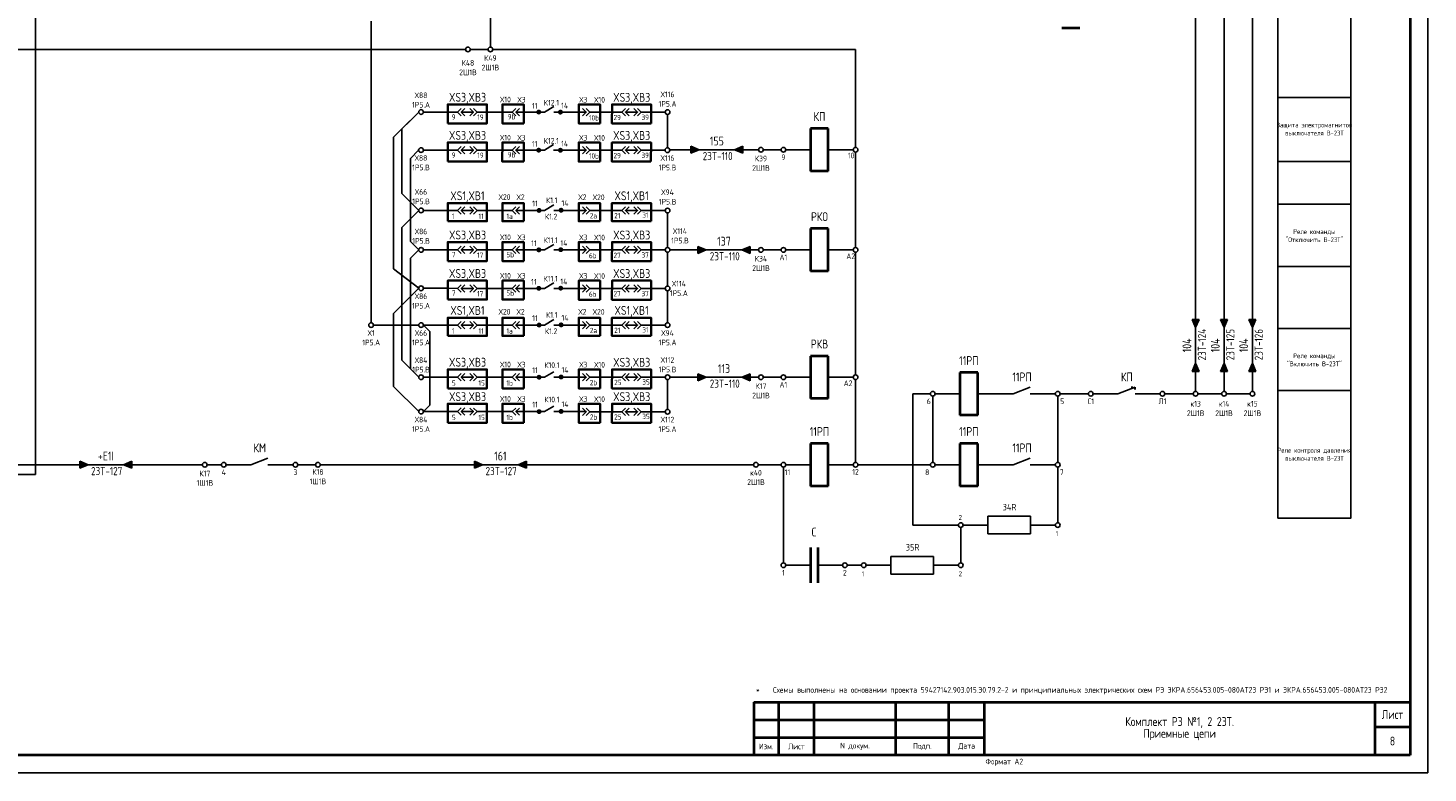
# Model space of a CAD drawing. Header units: millimetres. Extents: x 616 to 6196, y 2487 to 5711.
# Tile 36 of 46: x 4501 to 4895, y 3305 to 3515. Entities that reach past the tile are written whole.
import ezdxf
from ezdxf.enums import TextEntityAlignment as Align

# ---------------------------------------------------------------- set-up
doc = ezdxf.new("R2010")
doc.units = ezdxf.units.MM
doc.layers.add('основная 0.5', color=7, linetype='Continuous', lineweight=50)
doc.styles.add('SIMPLEX', font='GOST.ttf', dxfattribs={"height": 5})

msp = doc.modelspace()

# ---------------------------------------------------------------- hatches: boundary and pattern name
for points in [[(4645.2, 3491.68, 1), (4643.81, 3491.68, 1)], [(4651.32, 3491.66, 1), (4649.92, 3491.66, 1)], [(4645.19, 3480.94, 1), (4643.8, 3480.94, 1)], [(4651.31, 3480.92, 1), (4649.91, 3480.92, 1)], [(4645.29, 3463.95, 1), (4643.9, 3463.95, 1)], [(4651.51, 3464.01, 1), (4650.11, 3464.01, 1)], [(4645.22, 3452.84, 1), (4643.83, 3452.84, 1)], [(4651.4, 3452.88, 1), (4650.01, 3452.88, 1)], [(4645.22, 3441.99, 1), (4643.82, 3441.99, 1)], [(4651.4, 3442.03, 1), (4650.01, 3442.03, 1)], [(4645.29, 3431.63, 1), (4643.9, 3431.63, 1)], [(4651.51, 3431.69, 1), (4650.11, 3431.69, 1)], [(4645.29, 3416.93, 1), (4643.9, 3416.93, 1)], [(4651.51, 3416.99, 1), (4650.11, 3416.99, 1)], [(4645.29, 3407.23, 1), (4643.9, 3407.23, 1)], [(4651.51, 3407.29, 1), (4650.11, 3407.29, 1)]]:
    msp.add_hatch(color=256).paths.add_polyline_path(points)
h = msp.add_hatch(color=256)
h.dxf.hatch_style = 1
h.paths.add_polyline_path([(4687.36, 3480.06), (4689.71, 3481.06), (4687.36, 3482.06)])
h = msp.add_hatch(color=256)
h.dxf.hatch_style = 1
h.paths.add_polyline_path([(4702.05, 3482.06), (4699.71, 3481.06), (4702.05, 3480.06)])
h = msp.add_hatch(color=256)
h.dxf.hatch_style = 1
h.paths.add_polyline_path([(4689.36, 3451.82), (4691.71, 3452.82), (4689.36, 3453.82)])
h = msp.add_hatch(color=256)
h.dxf.hatch_style = 1
h.paths.add_polyline_path([(4704.05, 3453.82), (4701.71, 3452.82), (4704.05, 3451.82)])
h = msp.add_hatch(color=256)
h.dxf.hatch_style = 1
h.paths.add_polyline_path([(4828.64, 3433.24), (4829.64, 3430.9), (4830.64, 3433.24)])
h = msp.add_hatch(color=256)
h.dxf.hatch_style = 1
h.paths.add_polyline_path([(4836.64, 3433.24), (4837.64, 3430.9), (4838.64, 3433.24)])
h = msp.add_hatch(color=256)
h.dxf.hatch_style = 1
h.paths.add_polyline_path([(4844.64, 3433.24), (4845.64, 3430.9), (4846.64, 3433.24)])
h = msp.add_hatch(color=256)
h.dxf.hatch_style = 1
h.paths.add_polyline_path([(4689.36, 3415.91), (4691.71, 3416.91), (4689.36, 3417.91)])
h = msp.add_hatch(color=256)
h.dxf.hatch_style = 1
h.paths.add_polyline_path([(4704.05, 3417.91), (4701.71, 3416.91), (4704.05, 3415.91)])
h = msp.add_hatch(color=256)
h.dxf.hatch_style = 1
h.paths.add_polyline_path([(4830.64, 3418.56), (4829.64, 3420.9), (4828.64, 3418.56)])
h = msp.add_hatch(color=256)
h.dxf.hatch_style = 1
h.paths.add_polyline_path([(4838.64, 3418.56), (4837.64, 3420.9), (4836.64, 3418.56)])
h = msp.add_hatch(color=256)
h.dxf.hatch_style = 1
h.paths.add_polyline_path([(4846.64, 3418.56), (4845.64, 3420.9), (4844.64, 3418.56)])
h = msp.add_hatch(color=256)
h.dxf.hatch_style = 1
h.paths.add_polyline_path([(4515.16, 3391.25), (4517.5, 3392.25), (4515.16, 3393.25)])
h = msp.add_hatch(color=256)
h.dxf.hatch_style = 1
h.paths.add_polyline_path([(4529.84, 3393.25), (4527.5, 3392.25), (4529.84, 3391.25)])
h = msp.add_hatch(color=256)
h.dxf.hatch_style = 1
h.paths.add_polyline_path([(4626.35, 3391.25), (4628.69, 3392.25), (4626.35, 3393.25)])
h = msp.add_hatch(color=256)
h.dxf.hatch_style = 1
h.paths.add_polyline_path([(4641.03, 3393.25), (4638.69, 3392.25), (4641.03, 3391.25)])

# ---------------------------------------------------------------- linework, layer by layer
for p, q in [((4895.13, 3725.35), (4895.13, 3305.35)), ((4845.64, 3655.72), (4845.64, 3412.91)), ((4837.64, 3628.72), (4837.64, 3412.91)), ((4852.83, 3619.4), (4852.83, 3430.68)), ((4873.42, 3430.68), (4873.42, 3619.4)), ((4630.87, 3510.02), (4630.87, 3607.42)), ((4829.64, 3601.72), (4829.64, 3412.91)), ((4502.64, 3547.72), (4502.64, 3389.54)), ((4597.27, 3517.31), (4597.27, 3432.28)), ((4623.88, 3509.35), (4380.58, 3509.35)), ((4630.21, 3509.35), (4625.21, 3509.35)), ((4733.78, 3509.35), (4631.54, 3509.35)), ((4733.78, 3481.72), (4733.78, 3509.35)), ((4648.71, 3493.24), (4646.13, 3491.69)), ((4610.67, 3491.7), (4603.6, 3484.62)), ((4610.67, 3491.7), (4605.89, 3486.91)), ((4612, 3491.7), (4618.87, 3491.69)), ((4618.87, 3491.69), (4621.62, 3491.69)), ((4622.66, 3491.69), (4626.1, 3491.69)), ((4627.13, 3491.69), (4629.89, 3491.69)), ((4634.26, 3491.69), (4629.89, 3491.69)), ((4634.26, 3491.69), (4637.01, 3491.69)), ((4646.13, 3491.69), (4638.05, 3491.69)), ((4657.9, 3491.7), (4648.71, 3491.69)), ((4661.7, 3491.68), (4658.94, 3491.68)), ((4661.7, 3491.68), (4665.14, 3491.68)), ((4667.89, 3491.68), (4665.14, 3491.68)), ((4672.37, 3491.68), (4668.93, 3491.68)), ((4676.16, 3491.68), (4673.4, 3491.68)), ((4680.14, 3491.68), (4675.12, 3491.68)), ((4680.8, 3491.01), (4680.8, 3481.6)), ((4603.6, 3447.48), (4603.6, 3484.62)), ((4605.89, 3486.91), (4605.89, 3468.72)), ((4610.66, 3480.96), (4608.32, 3478.62)), ((4611.99, 3480.96), (4618.86, 3480.96)), ((4618.86, 3480.96), (4621.61, 3480.96)), ((4622.65, 3480.96), (4626.09, 3480.96)), ((4627.12, 3480.96), (4629.88, 3480.95)), ((4634.25, 3480.95), (4629.88, 3480.95)), ((4634.25, 3480.95), (4637, 3480.95)), ((4646.12, 3480.95), (4638.04, 3480.95)), ((4648.7, 3482.5), (4646.12, 3480.95)), ((4657.89, 3480.96), (4648.7, 3480.95)), ((4661.69, 3480.95), (4658.93, 3480.95)), ((4661.69, 3480.95), (4665.13, 3480.95)), ((4667.88, 3480.95), (4665.13, 3480.95)), ((4672.36, 3480.94), (4668.92, 3480.95)), ((4676.15, 3480.94), (4673.39, 3480.94)), ((4680.13, 3480.94), (4675.11, 3480.94)), ((4706.46, 3481.06), (4681.46, 3481.06)), ((4687.36, 3480.06), (4687.36, 3482.06)), ((4687.36, 3482.06), (4689.71, 3481.06)), ((4689.71, 3481.06), (4687.36, 3480.06)), ((4699.71, 3481.06), (4689.71, 3481.06)), ((4699.71, 3481.06), (4702.05, 3482.06)), ((4702.05, 3480.06), (4699.71, 3481.06)), ((4702.05, 3482.06), (4702.05, 3480.06)), ((4712.79, 3481.06), (4707.79, 3481.06)), ((4721.12, 3481.06), (4714.12, 3481.06)), ((4733.12, 3481.06), (4726.12, 3481.06)), ((4733.78, 3453.48), (4733.78, 3480.39)), ((4608.32, 3478.62), (4608.32, 3455.18)), ((4610.67, 3463.94), (4605.89, 3468.72)), ((4648.71, 3465.49), (4646.13, 3463.94)), ((4610.67, 3463.94), (4605.89, 3459.16)), ((4612, 3463.94), (4618.87, 3463.94)), ((4618.87, 3463.94), (4621.62, 3463.94)), ((4622.66, 3463.94), (4626.1, 3463.94)), ((4627.13, 3463.94), (4629.89, 3463.94)), ((4634.26, 3463.94), (4629.89, 3463.94)), ((4634.26, 3463.94), (4637.01, 3463.94)), ((4646.13, 3463.94), (4638.05, 3463.94)), ((4657.9, 3463.94), (4648.71, 3463.94)), ((4661.7, 3463.94), (4658.94, 3463.94)), ((4661.7, 3463.94), (4665.14, 3463.94)), ((4667.89, 3463.94), (4665.14, 3463.94)), ((4672.37, 3463.94), (4668.93, 3463.94)), ((4676.16, 3463.94), (4673.4, 3463.94)), ((4680.14, 3463.93), (4675.12, 3463.94)), ((4680.8, 3463.27), (4680.8, 3453.48)), ((4605.89, 3421.71), (4605.89, 3459.16)), ((4610.67, 3452.84), (4608.32, 3455.18)), ((4610.67, 3452.84), (4608.32, 3450.49)), ((4612, 3452.84), (4618.87, 3452.84)), ((4618.87, 3452.84), (4621.62, 3452.84)), ((4622.66, 3452.84), (4626.1, 3452.83)), ((4627.13, 3452.83), (4629.89, 3452.83)), ((4634.26, 3452.83), (4629.89, 3452.83)), ((4634.26, 3452.83), (4637.01, 3452.83)), ((4646.13, 3452.83), (4638.05, 3452.83)), ((4648.71, 3454.38), (4646.13, 3452.83)), ((4657.91, 3452.83), (4648.71, 3452.83)), ((4661.7, 3452.83), (4658.94, 3452.83)), ((4661.7, 3452.83), (4665.14, 3452.82)), ((4667.89, 3452.82), (4665.14, 3452.82)), ((4672.37, 3452.82), (4668.93, 3452.82)), ((4676.16, 3452.82), (4673.4, 3452.82)), ((4680.14, 3452.82), (4675.12, 3452.82)), ((4706.46, 3452.82), (4681.46, 3452.82)), ((4689.36, 3451.82), (4689.36, 3453.82)), ((4689.36, 3453.82), (4691.71, 3452.82)), ((4691.71, 3452.82), (4689.36, 3451.82)), ((4701.71, 3452.82), (4691.71, 3452.82)), ((4701.71, 3452.82), (4704.05, 3453.82)), ((4704.05, 3451.82), (4701.71, 3452.82)), ((4704.05, 3453.82), (4704.05, 3451.82)), ((4712.79, 3452.82), (4707.79, 3452.82)), ((4721.12, 3452.82), (4714.12, 3452.82)), ((4733.12, 3452.82), (4726.12, 3452.82)), ((4608.32, 3450.49), (4608.32, 3419.27)), ((4680.8, 3442.63), (4680.8, 3452.16)), ((4733.78, 3417.57), (4733.78, 3452.16)), ((4610.67, 3441.99), (4603.6, 3447.48)), ((4610.67, 3441.99), (4603.6, 3434.92)), ((4611.99, 3441.99), (4618.87, 3441.99)), ((4618.87, 3441.99), (4621.62, 3441.98)), ((4622.65, 3441.98), (4626.1, 3441.98)), ((4627.13, 3441.98), (4629.88, 3441.98)), ((4634.26, 3441.98), (4629.88, 3441.98)), ((4634.26, 3441.98), (4637.01, 3441.98)), ((4646.13, 3441.98), (4638.04, 3441.98)), ((4648.71, 3443.53), (4646.13, 3441.98)), ((4657.91, 3441.98), (4648.71, 3441.98)), ((4661.69, 3441.97), (4658.94, 3441.98)), ((4661.69, 3441.97), (4665.14, 3441.97)), ((4667.89, 3441.97), (4665.14, 3441.97)), ((4672.37, 3441.97), (4668.92, 3441.97)), ((4676.15, 3441.97), (4673.4, 3441.97)), ((4680.14, 3441.97), (4675.12, 3441.97)), ((4680.8, 3441.3), (4680.8, 3432.27)), ((4603.6, 3414.3), (4603.6, 3434.92)), ((4648.71, 3433.16), (4646.13, 3431.61)), ((4828.64, 3433.24), (4830.64, 3433.24)), ((4829.64, 3430.9), (4828.64, 3433.24)), ((4830.64, 3433.24), (4829.64, 3430.9)), ((4836.64, 3433.24), (4838.64, 3433.24)), ((4837.64, 3430.9), (4836.64, 3433.24)), ((4838.64, 3433.24), (4837.64, 3430.9)), ((4844.64, 3433.24), (4846.64, 3433.24)), ((4845.64, 3430.9), (4844.64, 3433.24)), ((4846.64, 3433.24), (4845.64, 3430.9)), ((4610.67, 3431.61), (4597.93, 3431.61)), ((4611.99, 3431.61), (4618.87, 3431.61)), ((4611.99, 3431.61), (4613.79, 3429.81)), ((4613.79, 3429.81), (4613.79, 3409.02)), ((4618.87, 3431.61), (4621.62, 3431.61)), ((4622.65, 3431.61), (4626.1, 3431.61)), ((4627.13, 3431.61), (4629.88, 3431.61)), ((4634.26, 3431.61), (4629.88, 3431.61)), ((4634.26, 3431.61), (4637.01, 3431.61)), ((4646.13, 3431.61), (4638.04, 3431.61)), ((4657.9, 3431.62), (4648.71, 3431.61)), ((4661.69, 3431.61), (4658.94, 3431.61)), ((4661.69, 3431.61), (4665.14, 3431.61)), ((4667.89, 3431.61), (4665.14, 3431.61)), ((4672.37, 3431.61), (4668.92, 3431.61)), ((4676.15, 3431.61), (4673.4, 3431.61)), ((4680.14, 3431.61), (4675.12, 3431.61)), ((4829.64, 3430.9), (4829.64, 3420.9)), ((4837.64, 3430.9), (4837.64, 3420.9)), ((4845.64, 3430.9), (4845.64, 3420.9)), ((4610.67, 3416.93), (4605.89, 3421.71)), ((4610.67, 3416.93), (4608.32, 3419.27)), ((4648.71, 3418.47), (4646.13, 3416.92)), ((4689.36, 3415.91), (4689.36, 3417.91)), ((4689.36, 3417.91), (4691.71, 3416.91)), ((4701.71, 3416.91), (4704.05, 3417.91)), ((4704.05, 3417.91), (4704.05, 3415.91)), ((4828.64, 3418.56), (4829.64, 3420.9)), ((4830.64, 3418.56), (4828.64, 3418.56)), ((4829.64, 3420.9), (4830.64, 3418.56)), ((4836.64, 3418.56), (4837.64, 3420.9)), ((4838.64, 3418.56), (4836.64, 3418.56)), ((4837.64, 3420.9), (4838.64, 3418.56)), ((4844.64, 3418.56), (4845.64, 3420.9)), ((4846.64, 3418.56), (4844.64, 3418.56)), ((4845.64, 3420.9), (4846.64, 3418.56)), ((4610.67, 3407.23), (4603.6, 3414.3)), ((4612, 3416.93), (4618.87, 3416.93)), ((4618.87, 3416.93), (4621.62, 3416.92)), ((4622.66, 3416.92), (4626.1, 3416.92)), ((4627.13, 3416.92), (4629.89, 3416.92)), ((4634.26, 3416.92), (4629.89, 3416.92)), ((4634.26, 3416.92), (4637.01, 3416.92)), ((4646.13, 3416.92), (4638.05, 3416.92)), ((4657.9, 3416.92), (4648.71, 3416.92)), ((4661.7, 3416.92), (4658.94, 3416.92)), ((4661.7, 3416.92), (4665.14, 3416.91)), ((4667.89, 3416.91), (4665.14, 3416.91)), ((4672.37, 3416.91), (4668.93, 3416.91)), ((4676.16, 3416.91), (4673.4, 3416.91)), ((4680.14, 3416.91), (4675.12, 3416.91)), ((4680.8, 3416.25), (4680.8, 3407.87)), ((4706.46, 3416.91), (4681.46, 3416.91)), ((4691.71, 3416.91), (4689.36, 3415.91)), ((4701.71, 3416.91), (4691.71, 3416.91)), ((4704.05, 3415.91), (4701.71, 3416.91)), ((4712.79, 3416.91), (4707.79, 3416.91)), ((4721.12, 3416.91), (4714.12, 3416.91)), ((4733.12, 3416.91), (4726.12, 3416.91)), ((4733.78, 3392.91), (4733.78, 3416.25)), ((4778.22, 3412.25), (4783.02, 3414.09)), ((4807.75, 3412.25), (4812.56, 3414.09)), ((4812.56, 3413.44), (4811.65, 3414.35)), ((4811.65, 3414.35), (4811.65, 3413.74)), ((4812.56, 3414.09), (4812.56, 3413.44)), ((4754.89, 3412.25), (4749.89, 3412.25)), ((4749.89, 3412.25), (4749.89, 3375.25)), ((4755.55, 3411.58), (4755.55, 3392.91)), ((4763.22, 3412.25), (4756.22, 3412.25)), ((4778.22, 3412.25), (4768.22, 3412.25)), ((4790.1, 3412.25), (4783.02, 3412.25)), ((4790.76, 3392.91), (4790.76, 3411.58)), ((4799.43, 3412.25), (4791.43, 3412.25)), ((4807.75, 3412.25), (4800.75, 3412.25)), ((4819.64, 3412.25), (4812.56, 3412.25)), ((4828.97, 3412.25), (4820.96, 3412.25)), ((4836.97, 3412.25), (4830.3, 3412.25)), ((4844.97, 3412.25), (4838.3, 3412.25)), ((4612, 3407.23), (4613.79, 3409.02)), ((4612, 3407.23), (4618.87, 3407.22)), ((4618.87, 3407.22), (4621.62, 3407.22)), ((4622.66, 3407.22), (4626.1, 3407.22)), ((4627.13, 3407.22), (4629.89, 3407.22)), ((4634.26, 3407.22), (4629.89, 3407.22)), ((4634.26, 3407.22), (4637.01, 3407.22)), ((4646.13, 3407.22), (4638.05, 3407.22)), ((4648.71, 3408.77), (4646.13, 3407.22)), ((4657.9, 3407.22), (4648.71, 3407.22)), ((4661.7, 3407.21), (4658.94, 3407.21)), ((4661.7, 3407.21), (4665.14, 3407.21)), ((4667.89, 3407.21), (4665.14, 3407.21)), ((4672.37, 3407.21), (4668.93, 3407.21)), ((4676.16, 3407.21), (4673.4, 3407.21)), ((4680.14, 3407.21), (4675.12, 3407.21)), ((4563.38, 3392.25), (4568.19, 3394.09)), ((4778.22, 3392.25), (4783.02, 3394.09)), ((4479.38, 3389.54), (4502.64, 3389.54)), ((4489.99, 3392.25), (4549.73, 3392.25)), ((4515.16, 3391.25), (4515.16, 3393.25)), ((4515.16, 3393.25), (4517.5, 3392.25)), ((4517.5, 3392.25), (4515.16, 3391.25)), ((4527.5, 3392.25), (4517.5, 3392.25)), ((4527.5, 3392.25), (4529.84, 3393.25)), ((4529.84, 3391.25), (4527.5, 3392.25)), ((4529.84, 3393.25), (4529.84, 3391.25)), ((4555.05, 3392.25), (4551.05, 3392.25)), ((4563.38, 3392.25), (4556.38, 3392.25)), ((4575.27, 3392.25), (4568.19, 3392.25)), ((4576.59, 3392.25), (4581.59, 3392.25)), ((4705.06, 3392.25), (4582.92, 3392.25)), ((4626.35, 3391.25), (4626.35, 3393.25)), ((4626.35, 3393.25), (4628.69, 3392.25)), ((4628.69, 3392.25), (4626.35, 3391.25)), ((4638.69, 3392.25), (4628.69, 3392.25)), ((4638.69, 3392.25), (4641.03, 3393.25)), ((4641.03, 3391.25), (4638.69, 3392.25)), ((4641.03, 3393.25), (4641.03, 3391.25)), ((4712.79, 3392.25), (4706.38, 3392.25)), ((4713.46, 3364.58), (4713.46, 3391.58)), ((4721.12, 3392.25), (4714.12, 3392.25)), ((4733.12, 3392.25), (4726.12, 3392.25)), ((4754.89, 3392.25), (4734.45, 3392.25)), ((4763.22, 3392.25), (4756.22, 3392.25)), ((4778.22, 3392.25), (4768.22, 3392.25)), ((4790.1, 3392.25), (4783.02, 3392.25)), ((4790.76, 3375.91), (4790.76, 3391.58)), ((4771.1, 3377.75), (4771.1, 3372.75)), ((4783.1, 3377.75), (4771.1, 3377.75)), ((4783.1, 3372.75), (4783.1, 3377.75)), ((4749.89, 3375.25), (4762.77, 3375.25)), ((4763.44, 3374.58), (4763.44, 3364.58)), ((4764.1, 3375.25), (4771.1, 3375.25)), ((4783.1, 3375.25), (4790.1, 3375.25)), ((4771.1, 3372.75), (4783.1, 3372.75)), ((4743.77, 3366.42), (4743.77, 3361.42)), ((4755.77, 3366.42), (4743.77, 3366.42)), ((4755.77, 3361.42), (4755.77, 3366.42)), ((4721.12, 3363.92), (4714.12, 3363.92)), ((4730.12, 3363.92), (4723.12, 3363.92)), ((4735.45, 3363.92), (4731.45, 3363.92)), ((4736.77, 3363.92), (4743.77, 3363.92)), ((4755.77, 3363.92), (4762.77, 3363.92)), ((4743.77, 3361.42), (4755.77, 3361.42)), ((4895.13, 3305.35), (4301.13, 3305.35))]:
    msp.add_line(p, q)
at = {"lineweight": 40}
for p, q in [((4890.13, 3720.35), (4890.13, 3310.35)), ((4796.97, 3515.38), (4791.97, 3515.38)), ((4726.12, 3487.06), (4721.12, 3487.06)), ((4721.12, 3487.06), (4721.12, 3475.06)), ((4726.12, 3475.06), (4726.12, 3487.06)), ((4726.12, 3475.06), (4721.12, 3475.06)), ((4726.12, 3458.82), (4721.12, 3458.82)), ((4721.12, 3458.82), (4721.12, 3446.82)), ((4726.12, 3446.82), (4726.12, 3458.82)), ((4726.12, 3446.82), (4721.12, 3446.82)), ((4726.12, 3422.91), (4721.12, 3422.91)), ((4721.12, 3422.91), (4721.12, 3410.91)), ((4726.12, 3410.91), (4726.12, 3422.91)), ((4768.22, 3418.25), (4763.22, 3418.25)), ((4763.22, 3418.25), (4763.22, 3406.25)), ((4768.22, 3406.25), (4768.22, 3418.25)), ((4726.12, 3410.91), (4721.12, 3410.91)), ((4768.22, 3406.25), (4763.22, 3406.25)), ((4726.12, 3398.25), (4721.12, 3398.25)), ((4721.12, 3398.25), (4721.12, 3386.25)), ((4726.12, 3386.25), (4726.12, 3398.25)), ((4768.22, 3398.25), (4763.22, 3398.25)), ((4763.22, 3398.25), (4763.22, 3386.25)), ((4768.22, 3386.25), (4768.22, 3398.25)), ((4726.12, 3386.25), (4721.12, 3386.25)), ((4768.22, 3386.25), (4763.22, 3386.25)), ((4721.12, 3368.92), (4721.12, 3358.92)), ((4723.12, 3368.92), (4723.12, 3358.92)), ((4705.13, 3325.34), (4770.13, 3325.34)), ((4880.13, 3325.35), (4880.13, 3310.35)), ((4705.13, 3320.34), (4770.13, 3320.34)), ((4705.13, 3315.34), (4770.13, 3315.34)), ((4880.13, 3318.35), (4890.13, 3318.35)), ((4890.13, 3310.35), (4321.13, 3310.35))]:
    msp.add_line(p, q, dxfattribs=at)
at = {"lineweight": 35}
for points in [[(4618.87, 3488.48), (4629.89, 3488.47), (4629.9, 3493.84), (4618.88, 3493.84)], [(4640.27, 3488.47), (4634.25, 3488.48), (4634.27, 3493.84), (4640.29, 3493.84)], [(4661.8, 3488.47), (4655.78, 3488.47), (4655.8, 3493.84), (4661.81, 3493.84)], [(4676.15, 3488.47), (4665.14, 3488.47), (4665.15, 3493.84), (4676.17, 3493.84)], [(4618.86, 3477.74), (4629.88, 3477.74), (4629.89, 3483.11), (4618.87, 3483.11)], [(4640.26, 3477.74), (4634.24, 3477.74), (4634.26, 3483.11), (4640.27, 3483.11)], [(4661.78, 3477.73), (4655.77, 3477.73), (4655.79, 3483.11), (4661.8, 3483.1)], [(4676.14, 3477.73), (4665.13, 3477.73), (4665.14, 3483.1), (4676.15, 3483.1)], [(4618.87, 3460.91), (4629.89, 3460.91), (4629.89, 3466.04), (4618.87, 3466.04)], [(4640.28, 3460.91), (4634.26, 3460.91), (4634.26, 3466.04), (4640.28, 3466.04)], [(4661.8, 3460.91), (4655.79, 3460.91), (4655.79, 3466.04), (4661.8, 3466.04)], [(4676.16, 3460.91), (4665.14, 3460.91), (4665.14, 3466.04), (4676.16, 3466.04)], [(4618.87, 3449.65), (4629.89, 3449.65), (4629.9, 3455.02), (4618.88, 3455.02)], [(4640.27, 3449.65), (4634.25, 3449.65), (4634.27, 3455.02), (4640.29, 3455.02)], [(4661.8, 3449.64), (4655.78, 3449.65), (4655.8, 3455.02), (4661.81, 3455.02)], [(4676.16, 3449.64), (4665.14, 3449.64), (4665.15, 3455.02), (4676.17, 3455.01)], [(4618.87, 3438.8), (4629.88, 3438.8), (4629.89, 3444.17), (4618.88, 3444.17)], [(4640.27, 3438.8), (4634.25, 3438.8), (4634.27, 3444.17), (4640.28, 3444.17)], [(4661.79, 3438.79), (4655.78, 3438.79), (4655.79, 3444.17), (4661.81, 3444.17)], [(4676.15, 3438.79), (4665.14, 3438.79), (4665.15, 3444.16), (4676.16, 3444.16)], [(4618.87, 3428.58), (4629.88, 3428.58), (4629.88, 3433.71), (4618.87, 3433.71)], [(4640.27, 3428.58), (4634.26, 3428.58), (4634.26, 3433.71), (4640.27, 3433.71)], [(4661.8, 3428.58), (4655.78, 3428.58), (4655.78, 3433.71), (4661.8, 3433.71)], [(4676.15, 3428.58), (4665.14, 3428.58), (4665.14, 3433.71), (4676.15, 3433.71)], [(4618.87, 3413.78), (4629.89, 3413.78), (4629.9, 3419.15), (4618.88, 3419.15)], [(4640.27, 3413.78), (4634.25, 3413.78), (4634.27, 3419.15), (4640.29, 3419.15)], [(4661.8, 3413.77), (4655.78, 3413.77), (4655.8, 3419.15), (4661.81, 3419.15)], [(4676.16, 3413.77), (4665.14, 3413.77), (4665.15, 3419.14), (4676.17, 3419.14)], [(4618.87, 3404.08), (4629.89, 3404.08), (4629.9, 3409.44), (4618.88, 3409.45)], [(4640.27, 3404.08), (4634.25, 3404.08), (4634.27, 3409.45), (4640.29, 3409.44)], [(4661.8, 3404.07), (4655.78, 3404.07), (4655.8, 3409.44), (4661.81, 3409.44)], [(4676.16, 3404.07), (4665.14, 3404.07), (4665.15, 3409.44), (4676.17, 3409.44)]]:
    msp.add_lwpolyline(points, close=True, dxfattribs=at)
for points in [[(4622.66, 3492.73), (4621.62, 3491.69), (4622.66, 3490.66)], [(4623.69, 3492.73), (4622.66, 3491.69), (4623.69, 3490.66)], [(4625.07, 3492.72), (4626.1, 3491.69), (4625.07, 3490.66)], [(4626.1, 3492.72), (4627.13, 3491.69), (4626.1, 3490.66)], [(4638.05, 3492.72), (4637.01, 3491.69), (4638.05, 3490.66)], [(4639.08, 3492.72), (4638.05, 3491.69), (4639.08, 3490.66)], [(4656.88, 3492.72), (4657.91, 3491.68), (4656.88, 3490.65)], [(4657.91, 3492.72), (4658.94, 3491.68), (4657.91, 3490.65)], [(4668.93, 3492.71), (4667.89, 3491.68), (4668.93, 3490.65)], [(4669.96, 3492.71), (4668.93, 3491.68), (4669.96, 3490.65)], [(4671.34, 3492.71), (4672.37, 3491.68), (4671.34, 3490.65)], [(4672.37, 3492.71), (4673.4, 3491.68), (4672.37, 3490.65)], [(4622.65, 3481.99), (4621.61, 3480.96), (4622.65, 3479.92)], [(4623.68, 3481.99), (4622.65, 3480.96), (4623.68, 3479.92)], [(4625.06, 3481.99), (4626.09, 3480.96), (4625.06, 3479.92)], [(4626.09, 3481.99), (4627.12, 3480.96), (4626.09, 3479.92)], [(4638.04, 3481.99), (4637, 3480.95), (4638.04, 3479.92)], [(4639.07, 3481.98), (4638.04, 3480.95), (4639.07, 3479.92)], [(4656.87, 3481.98), (4657.9, 3480.95), (4656.87, 3479.92)], [(4657.9, 3481.98), (4658.93, 3480.95), (4657.9, 3479.91)], [(4668.92, 3481.98), (4667.88, 3480.95), (4668.92, 3479.91)], [(4669.95, 3481.98), (4668.92, 3480.95), (4669.95, 3479.91)], [(4671.33, 3481.98), (4672.36, 3480.94), (4671.33, 3479.91)], [(4672.36, 3481.98), (4673.39, 3480.94), (4672.36, 3479.91)], [(4622.66, 3464.97), (4621.62, 3463.94), (4622.66, 3462.9)], [(4623.69, 3464.97), (4622.66, 3463.94), (4623.69, 3462.9)], [(4625.07, 3464.97), (4626.1, 3463.94), (4625.07, 3462.9)], [(4626.1, 3464.97), (4627.13, 3463.94), (4626.1, 3462.9)], [(4638.05, 3464.97), (4637.01, 3463.94), (4638.05, 3462.9)], [(4639.08, 3464.97), (4638.05, 3463.94), (4639.08, 3462.9)], [(4656.88, 3464.97), (4657.91, 3463.94), (4656.88, 3462.9)], [(4657.91, 3464.97), (4658.94, 3463.94), (4657.91, 3462.9)], [(4668.93, 3464.97), (4667.89, 3463.94), (4668.93, 3462.9)], [(4669.96, 3464.97), (4668.93, 3463.94), (4669.96, 3462.9)], [(4671.34, 3464.97), (4672.37, 3463.94), (4671.34, 3462.9)], [(4672.37, 3464.97), (4673.4, 3463.94), (4672.37, 3462.9)], [(4622.66, 3453.87), (4621.62, 3452.84), (4622.66, 3451.8)], [(4623.69, 3453.87), (4622.66, 3452.84), (4623.69, 3451.8)], [(4625.07, 3453.87), (4626.1, 3452.83), (4625.07, 3451.8)], [(4626.1, 3453.87), (4627.13, 3452.83), (4626.1, 3451.8)], [(4638.05, 3453.86), (4637.01, 3452.83), (4638.05, 3451.8)], [(4639.08, 3453.86), (4638.05, 3452.83), (4639.08, 3451.8)], [(4656.88, 3453.86), (4657.91, 3452.83), (4656.88, 3451.79)], [(4657.91, 3453.86), (4658.94, 3452.83), (4657.91, 3451.79)], [(4668.93, 3453.86), (4667.89, 3452.82), (4668.93, 3451.79)], [(4669.96, 3453.86), (4668.93, 3452.82), (4669.96, 3451.79)], [(4671.34, 3453.86), (4672.37, 3452.82), (4671.34, 3451.79)], [(4672.37, 3453.86), (4673.4, 3452.82), (4672.37, 3451.79)], [(4622.65, 3443.02), (4621.62, 3441.98), (4622.65, 3440.95)], [(4623.69, 3443.02), (4622.65, 3441.98), (4623.69, 3440.95)], [(4625.06, 3443.02), (4626.1, 3441.98), (4625.06, 3440.95)], [(4626.1, 3443.02), (4627.13, 3441.98), (4626.1, 3440.95)], [(4638.04, 3443.01), (4637.01, 3441.98), (4638.04, 3440.95)], [(4639.08, 3443.01), (4638.04, 3441.98), (4639.08, 3440.95)], [(4656.88, 3443.01), (4657.91, 3441.98), (4656.88, 3440.94)], [(4657.91, 3443.01), (4658.94, 3441.98), (4657.91, 3440.94)], [(4668.92, 3443.01), (4667.89, 3441.97), (4668.92, 3440.94)], [(4669.96, 3443.01), (4668.92, 3441.97), (4669.96, 3440.94)], [(4671.33, 3443.01), (4672.37, 3441.97), (4671.33, 3440.94)], [(4672.37, 3443.01), (4673.4, 3441.97), (4672.37, 3440.94)], [(4622.65, 3432.65), (4621.62, 3431.61), (4622.65, 3430.58)], [(4623.69, 3432.65), (4622.65, 3431.61), (4623.69, 3430.58)], [(4625.06, 3432.65), (4626.1, 3431.61), (4625.06, 3430.58)], [(4626.1, 3432.65), (4627.13, 3431.61), (4626.1, 3430.58)], [(4638.04, 3432.65), (4637.01, 3431.61), (4638.04, 3430.58)], [(4639.08, 3432.65), (4638.04, 3431.61), (4639.08, 3430.58)], [(4656.88, 3432.65), (4657.91, 3431.61), (4656.88, 3430.58)], [(4657.91, 3432.65), (4658.94, 3431.61), (4657.91, 3430.58)], [(4668.92, 3432.65), (4667.89, 3431.61), (4668.92, 3430.58)], [(4669.96, 3432.65), (4668.92, 3431.61), (4669.96, 3430.58)], [(4671.33, 3432.65), (4672.37, 3431.61), (4671.33, 3430.58)], [(4672.37, 3432.65), (4673.4, 3431.61), (4672.37, 3430.58)], [(4622.66, 3417.96), (4621.62, 3416.92), (4622.66, 3415.89)], [(4623.69, 3417.96), (4622.66, 3416.92), (4623.69, 3415.89)], [(4625.07, 3417.96), (4626.1, 3416.92), (4625.07, 3415.89)], [(4626.1, 3417.96), (4627.13, 3416.92), (4626.1, 3415.89)], [(4638.05, 3417.95), (4637.01, 3416.92), (4638.05, 3415.89)], [(4639.08, 3417.95), (4638.05, 3416.92), (4639.08, 3415.89)], [(4656.88, 3417.95), (4657.91, 3416.92), (4656.88, 3415.88)], [(4657.91, 3417.95), (4658.94, 3416.92), (4657.91, 3415.88)], [(4668.93, 3417.95), (4667.89, 3416.91), (4668.93, 3415.88)], [(4669.96, 3417.95), (4668.93, 3416.91), (4669.96, 3415.88)], [(4671.34, 3417.95), (4672.37, 3416.91), (4671.34, 3415.88)], [(4672.37, 3417.95), (4673.4, 3416.91), (4672.37, 3415.88)], [(4622.66, 3408.26), (4621.62, 3407.22), (4622.66, 3406.19)], [(4623.69, 3408.26), (4622.66, 3407.22), (4623.69, 3406.19)], [(4625.07, 3408.25), (4626.1, 3407.22), (4625.07, 3406.19)], [(4626.1, 3408.25), (4627.13, 3407.22), (4626.1, 3406.19)], [(4638.05, 3408.25), (4637.01, 3407.22), (4638.05, 3406.19)], [(4639.08, 3408.25), (4638.05, 3407.22), (4639.08, 3406.19)], [(4656.88, 3408.25), (4657.91, 3407.21), (4656.88, 3406.18)], [(4657.91, 3408.25), (4658.94, 3407.21), (4657.91, 3406.18)], [(4668.93, 3408.24), (4667.89, 3407.21), (4668.93, 3406.18)], [(4669.96, 3408.24), (4668.93, 3407.21), (4669.96, 3406.18)], [(4671.34, 3408.24), (4672.37, 3407.21), (4671.34, 3406.18)], [(4672.37, 3408.24), (4673.4, 3407.21), (4672.37, 3406.18)]]:
    msp.add_lwpolyline(points)
at = {"color": 7}
for points in [[(4852.83, 3477.79), (4873.42, 3477.79), (4873.42, 3495.75), (4852.83, 3495.75)], [(4852.83, 3448.19), (4873.42, 3448.19), (4873.42, 3465.69), (4852.83, 3465.69)], [(4852.83, 3413.18), (4873.42, 3413.18), (4873.42, 3430.68), (4852.83, 3430.68)], [(4852.83, 3377.21), (4873.42, 3377.21), (4873.42, 3413.18), (4852.83, 3413.18)]]:
    msp.add_lwpolyline(points, close=True, dxfattribs=at)
for centre in [(4624.55, 3509.35), (4630.87, 3509.35), (4611.33, 3491.7), (4680.8, 3491.68), (4611.32, 3480.96), (4680.79, 3480.94), (4707.13, 3481.06), (4713.46, 3481.06), (4733.78, 3481.06), (4611.33, 3463.94), (4680.8, 3463.93), (4611.33, 3452.84), (4680.8, 3452.82), (4707.13, 3452.82), (4713.46, 3452.82), (4733.78, 3452.82), (4611.33, 3441.99), (4680.8, 3441.97), (4597.27, 3431.61), (4611.33, 3431.61), (4680.8, 3431.61), (4611.33, 3416.93), (4680.8, 3416.91), (4707.13, 3416.91), (4713.46, 3416.91), (4733.78, 3416.91), (4755.55, 3412.25), (4790.76, 3412.25), (4800.09, 3412.25), (4820.3, 3412.25), (4829.64, 3412.25), (4837.64, 3412.25), (4845.64, 3412.25), (4611.33, 3407.23), (4680.8, 3407.21), (4550.39, 3392.25), (4555.72, 3392.25), (4575.93, 3392.25), (4582.26, 3392.25), (4705.72, 3392.25), (4713.46, 3392.25), (4733.78, 3392.25), (4755.55, 3392.25), (4790.76, 3392.25), (4763.44, 3375.25), (4790.76, 3375.25), (4713.46, 3363.92), (4730.78, 3363.92), (4736.11, 3363.92), (4763.44, 3363.92)]:
    msp.add_circle(centre, 0.663)
at = {"layer": 'основная 0.5', "lineweight": 40}
for p, q in [((4705.13, 3325.34), (4705.13, 3310.35)), ((4712.13, 3310.35), (4712.13, 3325.34)), ((4722.13, 3310.35), (4722.13, 3325.34)), ((4745.13, 3310.35), (4745.13, 3325.34)), ((4760.13, 3310.35), (4760.13, 3325.34)), ((4770.13, 3310.35), (4770.13, 3325.35)), ((4770.13, 3325.35), (4890.13, 3325.35))]:
    msp.add_line(p, q, dxfattribs=at)

# ---------------------------------------------------------------- texts
at = {"style": 'SIMPLEX'}
for s, rotation, p in [('9', 359.9863, (4619.95, 3489.54)), ('19', 359.9863, (4627.17, 3489.5)), ('9b', 359.9863, (4635.77, 3489.62)), ('10b', 359.9863, (4658.66, 3489.3)), ('29', 359.9863, (4665.59, 3489.4)), ('39', 359.9863, (4673.46, 3489.47)), ('9', 359.9863, (4619.94, 3478.8)), ('19', 359.9863, (4627.16, 3478.76)), ('9b', 359.9863, (4635.76, 3478.88)), ('10b', 359.9863, (4658.65, 3478.57)), ('29', 359.9863, (4665.58, 3478.66)), ('39', 359.9863, (4673.45, 3478.74)), ('1', 359.9999, (4620.03, 3461.56)), ('11', 359.9999, (4627.53, 3461.56)), ('1а', 359.9999, (4635.42, 3461.56)), ('2а', 359.9999, (4658.9, 3461.69)), ('21', 359.9999, (4665.77, 3461.73)), ('31', 359.9999, (4673.7, 3461.86)), ('7', 359.9863, (4620.01, 3450.74)), ('17', 359.9863, (4627.11, 3450.58)), ('5b', 359.9863, (4635.4, 3450.74)), ('6b', 359.9863, (4658.66, 3450.45)), ('27', 359.9863, (4665.59, 3450.54)), ('37', 359.9863, (4673.46, 3450.62)), ('7', 359.9863, (4620.01, 3439.89)), ('17', 359.9863, (4627.11, 3439.73)), ('5b', 359.9863, (4635.4, 3439.89)), ('6b', 359.9863, (4658.65, 3439.59)), ('27', 359.9863, (4665.59, 3439.69)), ('37', 359.9863, (4673.46, 3439.76)), ('1', 359.9999, (4620.02, 3429.23)), ('11', 359.9999, (4627.52, 3429.23)), ('1а', 359.9999, (4635.41, 3429.23)), ('2а', 359.9999, (4658.9, 3429.36)), ('21', 359.9999, (4665.77, 3429.41)), ('31', 359.9999, (4673.7, 3429.54)), ('5', 359.9863, (4620.03, 3414.54)), ('15', 359.9863, (4627.52, 3414.54)), ('1b', 359.9863, (4635.41, 3414.54)), ('2b', 359.9863, (4658.9, 3414.66)), ('25', 359.9863, (4665.77, 3414.71)), ('35', 359.9863, (4673.7, 3414.83)), ('5', 359.9863, (4620.03, 3404.84)), ('15', 359.9863, (4627.52, 3404.84)), ('1b', 359.9863, (4635.41, 3404.84)), ('2b', 359.9863, (4658.9, 3404.96)), ('25', 359.9863, (4665.77, 3405)), ('35', 359.9863, (4673.7, 3405.13))]:
    msp.add_text(s, height=1.5, rotation=rotation, dxfattribs=at).set_placement(p)
at = {"color": 4, "style": 'SIMPLEX'}
for s, p in [('23T-110', (4694.93, 3478.12)), ('23T-110', (4696.93, 3449.88)), ('23T-110', (4696.93, 3413.97)), ('23T-127', (4522.73, 3389.31)), ('23T-127', (4633.91, 3389.31))]:
    msp.add_text(s, height=2.304, dxfattribs=at).set_placement(p, align=Align.CENTER)
for s, p in [('23T-124', (4832.57, 3426.12)), ('23T-125', (4840.57, 3426.12)), ('23T-126', (4848.57, 3426.12))]:
    msp.add_text(s, height=2.304, rotation=90, dxfattribs=at).set_placement(p, align=Align.CENTER)
at = {"style": 'SIMPLEX'}
for s, p in [('2', (4762.87, 3376.7)), ('1', (4790.2, 3372.16)), ('1', (4735.54, 3360.83)), ('2', (4762.87, 3360.83))]:
    msp.add_text(s, height=1.38, dxfattribs=at).set_placement(p)
at = {"color": 7, "attachment_point": 5, "style": 'SIMPLEX'}
for s, insert, char_height, width in [('К49\\P2Ш1В', (4630.87, 3505.57), 1.6, 2.2967), ('\\PК48\\P2Ш1В', (4624.55, 3505.55), 1.6, 2.2967), ('Х88\\P1Р5.A', (4611.33, 3495.07), 1.6, 3.9858), ('Х116\\P1Р5.A', (4680.8, 3495.33), 1.6, 3.9858), ('Защита электромагнитов выключателя В-23Т', (4863.12, 3486.9), 1.368, 20.5824), ('10', (4732.53, 3479.42), 1.6, 2.2967), ('Х88\\P1Р5.B', (4611.32, 3477.4), 1.6, 3.9858), ('Х116\\P1Р5.B', (4680.79, 3477.38), 1.6, 3.9858), ('К39\\P2Ш1В', (4707.13, 3477.25), 1.6, 2.2967), ('9', (4713.46, 3478.94), 1.6, 2.2967), ('Х66\\P1Р5.В', (4611.33, 3467.83), 1.6, 3.9858), ('Х94\\P1Р5.В', (4680.8, 3467.74), 1.6, 3.9858), ('Х86\\P1Р5.В', (4611.33, 3456.69), 1.6, 3.9858), ('Х114\\P1Р5.В', (4684.3, 3456.79), 1.6, 3.9858), ('Реле команды \\P"Отключить В-23Т"', (4863.12, 3456.84), 1.368, 20.5824), ('К34\\P2Ш1В', (4707.13, 3449.01), 1.6, 2.2967), ('A1', (4713.46, 3450.71), 1.6, 2.2967), ('А2', (4732.43, 3451.03), 1.6, 2.2967), ('Х86\\P1Р5.A', (4611.33, 3438.42), 1.6, 3.9858), ('Х114\\P1Р5.A', (4683.99, 3441.97), 1.6, 3.9858), ('Х1\\P1Р5.A', (4597.27, 3428.05), 1.6, 3.9858), ('Х66\\P1Р5.A', (4611.33, 3428.05), 1.6, 3.9858), ('Х94\\P1Р5.A', (4680.8, 3428.05), 1.6, 3.9858), ('Х84\\P1Р5.В', (4611.33, 3420.4), 1.6, 3.9858), ('Х112\\P1Р5.В', (4680.8, 3420.45), 1.6, 3.9858), ('Реле команды \\P"Включить В-23Т"', (4863.12, 3421.84), 1.368, 20.5824), ('К17\\P2Ш1В', (4707.13, 3413.1), 1.6, 2.2967), ('A1', (4713.46, 3414.8), 1.6, 2.2967), ('А2', (4731.68, 3415.23), 1.6, 2.2967), ('6', (4754.43, 3410.13), 1.6, 2.2967), ('5', (4792.01, 3410.15), 1.6, 2.2967), ('С1', (4800.09, 3410.13), 1.6, 2.2967), ('Л1', (4820.3, 3410.15), 1.6, 2.2967), ('к13\\P2Ш1В', (4829.64, 3408.12), 1.6, 3.9858), ('к14\\P2Ш1В', (4837.64, 3408.12), 1.6, 3.9858), ('к15\\P2Ш1В', (4845.64, 3408.12), 1.6, 3.9858), ('Х84\\P1Р5.A', (4611.33, 3403.66), 1.6, 3.9858), ('Х112\\P1Р5.A', (4680.8, 3403.64), 1.6, 3.9858), ('Реле контроля давления выключателя В-23Т', (4863.12, 3395.2), 1.368, 20.5824), ('К17\\P1Ш1В', (4550.4, 3388.46), 1.6, 2.2967), ('4', (4555.72, 3390.13), 1.6, 2.2967), ('3', (4575.93, 3390.15), 1.6, 2.2967), ('К18\\P1Ш1В', (4582.26, 3388.9), 1.6, 2.2967), ('к40\\P2Ш1В', (4705.72, 3388.68), 1.6, 3.9858), ('11', (4714.6, 3390.13), 1.6, 2.2967), ('12', (4733.78, 3390.25), 1.6, 2.2967), ('8', (4753.98, 3390.13), 1.6, 2.2967), ('7', (4791.91, 3390.15), 1.6, 2.2967), ('1', (4713.46, 3361.81), 1.6, 2.2967), ('2', (4730.78, 3361.82), 1.6, 2.2967)]:
    msp.add_mtext(s, dxfattribs=dict(at, insert=insert, char_height=char_height, width=width))
at = {"lineweight": 50, "char_height": 2.5, "attachment_point": 5, "style": 'SIMPLEX'}
for s, insert, width, rotation in [('XS3,XB3', (4624.43, 3495.56), 12.5578, 359.9863), ('XS3,XB3', (4670.7, 3495.54), 12.5578, 359.9863), ('XS3,XB3', (4624.42, 3484.82), 12.5578, 359.9863), ('XS3,XB3', (4670.69, 3484.81), 12.5578, 359.9863), ('XS1,XB1', (4624.4, 3467.79), 12.5578, 359.9999), ('XS1,XB1', (4670.67, 3467.79), 12.5578, 359.9999), ('XS3,XB3', (4624.43, 3456.73), 12.5578, 359.9863), ('XS3,XB3', (4670.7, 3456.72), 12.5578, 359.9863), ('XS3,XB3', (4624.43, 3445.88), 12.5578, 359.9863), ('XS3,XB3', (4670.7, 3445.87), 12.5578, 359.9863), ('XS1,XB1', (4624.4, 3435.47), 12.5578, 359.9999), ('XS1,XB1', (4670.67, 3435.47), 12.5578, 359.9999), ('104', (4827.19, 3425.9), 10, 90), ('104', (4835.19, 3425.9), 10, 90), ('104', (4843.19, 3425.9), 10, 90), ('XS3,XB3', (4624.43, 3420.86), 12.5578, 359.9863), ('XS3,XB3', (4670.7, 3420.85), 12.5578, 359.9863), ('XS3,XB3', (4624.43, 3411.16), 12.5578, 359.9863), ('XS3,XB3', (4670.7, 3411.15), 12.5578, 359.9863)]:
    msp.add_mtext(s, dxfattribs=dict(at, insert=insert, width=width, rotation=rotation))
at = {"color": 7, "char_height": 1.6, "attachment_point": 5, "style": 'SIMPLEX'}
for s, insert, width, rotation in [('Х10', (4635.13, 3495.2), 5.1651, 359.9863), ('Х3', (4639.65, 3495.17), 3.5036, 359.9863), ('Х3', (4657.07, 3495.17), 3.5036, 359.9863), ('Х10', (4661.65, 3495.14), 5.1651, 359.9863), ('11', (4643.35, 3493.44), 5.1651, 359.9863), ('К12.1', (4648.07, 3494.32), 5.1651, 359.9863), ('14', (4651.8, 3493.53), 5.1651, 359.9863), ('Х10', (4635.12, 3484.47), 5.1651, 359.9863), ('Х3', (4639.64, 3484.44), 3.5036, 359.9863), ('К12.1', (4648.06, 3483.59), 5.1651, 359.9863), ('Х3', (4657.06, 3484.43), 3.5036, 359.9863), ('Х10', (4661.64, 3484.4), 5.1651, 359.9863), ('11', (4643.34, 3482.71), 5.1651, 359.9863), ('14', (4651.79, 3482.79), 5.1651, 359.9863), ('Х20', (4634.87, 3467.71), 5.1651, 359.9999), ('Х2', (4639.39, 3467.68), 3.5036, 359.9999), ('Х2', (4656.81, 3467.68), 3.5036, 359.9999), ('Х20', (4661.4, 3467.65), 5.1651, 359.9999), ('11', (4643.44, 3465.93), 5.1651, 359.9999), ('К1.1', (4648.17, 3466.81), 5.1651, 359.9999), ('14', (4651.9, 3466.02), 5.1651, 359.9999), ('К1.2', (4647.99, 3462.22), 5.1651, 359.9999), ('Х10', (4635.13, 3456.38), 5.1651, 359.9863), ('Х3', (4639.65, 3456.35), 3.5036, 359.9863), ('К11.1', (4647.86, 3455.56), 5.1651, 359.9863), ('Х3', (4657.07, 3456.34), 3.5036, 359.9863), ('Х10', (4661.65, 3456.31), 5.1651, 359.9863), ('11', (4643.14, 3454.68), 5.1651, 359.9863), ('14', (4651.59, 3454.77), 5.1651, 359.9863), ('Х10', (4635.13, 3445.53), 5.1651, 359.9863), ('Х3', (4639.65, 3445.5), 3.5036, 359.9863), ('11', (4643.14, 3443.83), 5.1651, 359.9863), ('К11.1', (4647.86, 3444.71), 5.1651, 359.9863), ('14', (4651.59, 3443.91), 5.1651, 359.9863), ('Х3', (4657.07, 3445.49), 3.5036, 359.9863), ('Х10', (4661.65, 3445.46), 5.1651, 359.9863), ('Х20', (4634.87, 3435.39), 5.1651, 359.9999), ('Х2', (4639.39, 3435.36), 3.5036, 359.9999), ('11', (4643.44, 3433.6), 5.1651, 359.9999), ('К1.1', (4648.17, 3434.49), 5.1651, 359.9999), ('14', (4651.9, 3433.69), 5.1651, 359.9999), ('Х2', (4656.81, 3435.35), 3.5036, 359.9999), ('Х20', (4661.39, 3435.33), 5.1651, 359.9999), ('К1.2', (4647.99, 3429.9), 5.1651, 359.9999), ('Х10', (4635.13, 3420.51), 5.1651, 359.9863), ('Х3', (4639.65, 3420.48), 3.5036, 359.9863), ('К10.1', (4648.21, 3420.34), 5.1651, 359.9863), ('Х3', (4657.07, 3420.47), 3.5036, 359.9863), ('Х10', (4661.65, 3420.44), 5.1651, 359.9863), ('11', (4643.45, 3418.91), 5.1651, 359.9863), ('14', (4651.9, 3419), 5.1651, 359.9863), ('Х10', (4635.13, 3410.81), 5.1651, 359.9863), ('Х3', (4639.65, 3410.78), 3.5036, 359.9863), ('11', (4643.45, 3409.21), 5.1651, 359.9863), ('К10.1', (4648.21, 3410.64), 5.1651, 359.9863), ('14', (4651.9, 3409.29), 5.1651, 359.9863), ('Х3', (4657.07, 3410.77), 3.5036, 359.9863), ('Х10', (4661.65, 3410.74), 5.1651, 359.9863)]:
    msp.add_mtext(s, dxfattribs=dict(at, insert=insert, width=width, rotation=rotation))
at = {"lineweight": 50, "char_height": 2.5, "attachment_point": 5, "style": 'SIMPLEX'}
for s, insert, width in [('КП', (4723.62, 3490.43), 5), ('155', (4694.71, 3483.51), 10), ('РКО', (4723.62, 3462.19), 5), ('137', (4696.71, 3455.27), 10), ('РКВ', (4723.62, 3426.28), 5), ('11РП', (4765.72, 3421.62), 5), ('113', (4696.71, 3419.36), 10), ('11РП', (4780.72, 3417.01), 5), ('КП', (4810.25, 3417.01), 5), ('11РП', (4723.62, 3401.62), 5), ('11РП', (4765.72, 3401.62), 5), ('КМ', (4565.88, 3397.01), 5), ('11РП', (4780.72, 3397.01), 5), ('+E1I', (4522.5, 3394.7), 10), ('161', (4633.69, 3394.7), 10), ('С', (4722.09, 3373.29), 5)]:
    msp.add_mtext(s, dxfattribs=dict(at, insert=insert, width=width))
at = {"char_height": 1.843, "width": 5.6997, "attachment_point": 5, "style": 'SIMPLEX'}
for s, insert in [('34R', (4777.19, 3380.3)), ('35R', (4749.87, 3368.98))]:
    msp.add_mtext(s, dxfattribs=dict(at, insert=insert))
at = {"lineweight": 35, "attachment_point": 5, "line_spacing_factor": 0.8, "style": 'SIMPLEX'}
for s, insert, char_height, width in [('\\pxi-3,l4,ql,t4;*^IСхемы выполнены на основании проекта 59427142.903.015.Э0.79.2-2 и принципиальных электрических схем РЭ ЭКРА.656453.005-080AТ23 РЭ1 и ЭКРА.656453.005-080AТ23 РЭ2', (4796.64, 3328.57), 1.6, 185), ('Лист', (4885.13, 3321.85), 2.5, 10), ('Комплект РЗ №1, 2 23Т. \\PПриемные цепи', (4825.13, 3317.85), 2.5, 110), ('8', (4885.13, 3314.35), 2.5, 10), ('Изм.', (4708.63, 3312.84), 1.6, 7), ('Лист', (4717.13, 3312.84), 1.6, 10), ('N докум.', (4733.63, 3312.84), 1.6, 23), ('Подп.', (4752.63, 3312.84), 1.6, 15), ('Дата', (4765.13, 3312.84), 1.6, 10)]:
    msp.add_mtext(s, dxfattribs=dict(at, insert=insert, char_height=char_height, width=width))
at = {"lineweight": 30, "insert": (4770.41, 3309.38), "char_height": 1.6, "attachment_point": 1, "style": 'SIMPLEX'}
msp.add_mtext_dynamic_manual_height_columns('Формат А2', width=45.8537, gutter_width=12.5, heights=[0], dxfattribs=at)

doc.saveas('drawing.dxf')
